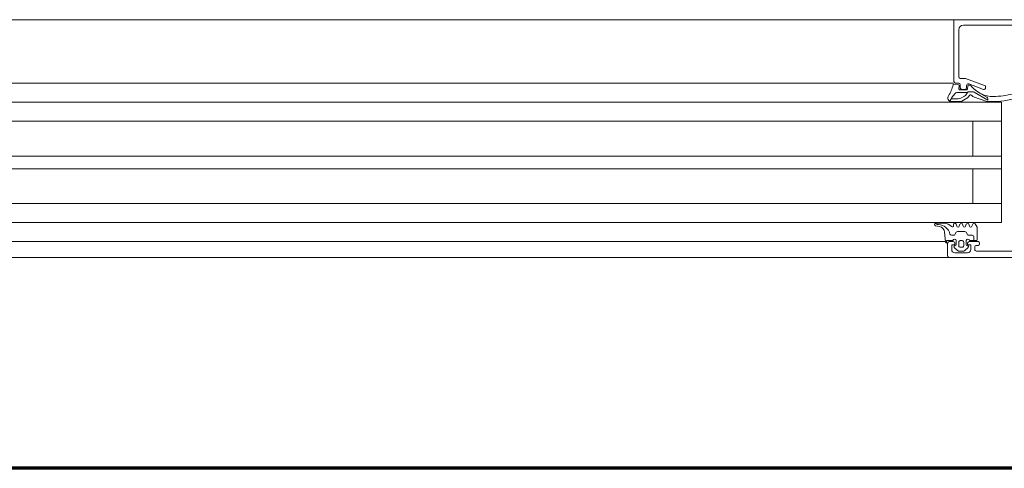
# Model space of a CAD drawing. Header units: centimetres. Extents: x -1253 to 21770, y -8842 to 3590.
# Tile 30 of 120: x 443 to 475, y 1006 to 1020. Entities that reach past the tile are written whole.
import ezdxf

# ---------------------------------------------------------------- set-up
doc = ezdxf.new("R2010")
doc.units = ezdxf.units.CM
doc.linetypes.add('Długa kreska', pattern=[142.875, 95.25, -47.625])
for name, color, linetype, lineweight in [('A-DETL', 90, 'Continuous', 9), ('A-DETL-GENF', 92, 'Continuous', 9), ('A-DOOR', 31, 'Continuous', 13)]:
    doc.layers.add(name, color=color, linetype=linetype, lineweight=lineweight)

# ---------------------------------------------------------------- blocks, each defined once
blk = doc.blocks.new('Schueco_FWS_ADS-75-SimplySmart_inw_Family-02 - FWS SI insert unit 90-2368450-6_piętro IV __13_80 m_ - stan projektowany')
at = {"layer": 'A-DETL-GENF'}
for p, q in [((74.6, 0.9), (-74.6, 0.9)), ((-54.5, 0.4), (7.65, 0.4)), ((-54.5, -0.2), (7.65, -0.2)), ((-54.5, -0.8), (7.65, -0.8)), ((-54.5, -1.9), (7.65, -1.9)), ((-54.5, -2.3), (7.65, -2.3)), ((-54.5, -3.4), (7.65, -3.4)), ((-54.5, -4), (7.65, -4)), ((7.65, -4.6), (-59.08, -4.6)), ((-75.5, -6.6), (75.5, -6.6))]:
    blk.add_line(p, q, dxfattribs=at)
at = {"layer": 'A-DOOR'}
for p, q in [((-58.95, 0.9), (-67.55, 0.9)), ((-61.81, 0.7), (-59.81, 0.7)), ((-59.76, 0.65), (-59.76, 0.57)), ((-59.447, 0.685), (-59.551, 0.581)), ((-59.53, 0.75), (-59.13, 0.75)), ((-59.248, 0.7), (-59.412, 0.7)), ((-59.109, 0.581), (-59.213, 0.685)), ((-58.95, 0.9), (-53.75, 0.9)), ((-58.9, 0.45), (-58.9, 0.85)), ((-59.91, 0.47), (-59.91, 0.45)), ((-59.81, 0.52), (-59.86, 0.52)), ((-59.86, 0.4), (-59.58, 0.4)), ((-59.59, 0.37), (-59.8, 0.37)), ((-59.728, 0.37), (-59.728, 0.25)), ((-59.53, 0.53), (-59.52, 0.53)), ((-59.49, 0.5), (-59.49, 0.37)), ((-59.41, 0.42), (-59.41, 0.53)), ((-59.36, 0.58), (-59.3, 0.58)), ((-59.3, 0.37), (-59.36, 0.37)), ((-59.25, 0.53), (-59.25, 0.42)), ((-59.17, 0.37), (-59.17, 0.5)), ((-59.14, 0.53), (-59.13, 0.53)), ((-59.08, 0.4), (-58.95, 0.4)), ((-58.803, 0.103), (-58.83, 0.41)), ((-58.828, 0.4), (-53.75, 0.4)), ((-59.678, 0.2), (-59.567, 0.2)), ((-59.523, 0.175), (-59.483, 0.105)), ((-59.44, 0.08), (-59.216, 0.08)), ((-59.173, 0.105), (-59.132, 0.175)), ((-59.089, 0.2), (-59.024, 0.2)), ((-59.691, -0.15), (-59.669, -0.09)), ((-59.591, -0.09), (-59.569, -0.15)), ((-59.491, -0.15), (-59.469, -0.09)), ((-59.391, -0.09), (-59.369, -0.15)), ((-59.291, -0.15), (-59.269, -0.09)), ((-59.191, -0.09), (-59.169, -0.15)), ((-59.09, -0.14), (-59.09, -0.1)), ((-58.791, -0.18), (-58.524, -0.18)), ((-58.516, -0.101), (-58.642, -0.076)), ((-58.526, -0.158), (-58.499, -0.172)), ((-53.75, -0.8), (-60.6, -0.8)), ((-53.75, -3.4), (-60.6, -3.4)), ((-59.146, -3.4), (-53.75, -3.4)), ((-59.72, -4.163), (-60.134, -4.021)), ((-59.344, -4.03), (-59.511, -4.121)), ((-59.022, -4.015), (-59.287, -4.015)), ((-59.04, -4.161), (-58.966, -4.031)), ((-59.738, -4.315), (-60.167, -4.063)), ((-60.136, -4.153), (-59.897, -4.297)), ((-59.59, -4.329), (-59.687, -4.329)), ((-59.55, -4.155), (-59.59, -4.21)), ((-59.316, -4.129), (-59.434, -4.193)), ((-59.01, -4.108), (-59.234, -4.108)), ((-60.1, -4.45), (-60.1, -4.482)), ((-60.067, -4.529), (-59.468, -4.747)), ((-59.567, -4.573), (-60.033, -4.403)), ((-59.599, -4.54), (-59.572, -4.54)), ((-59.542, -4.514), (-59.529, -4.411)), ((-59.5, -4.45), (-59.5, -4.526)), ((-59.499, -4.385), (-59.289, -4.385)), ((-59.35, -4.4), (-59.45, -4.4)), ((-59.3, -4.55), (-59.3, -4.45)), ((-59.259, -4.419), (-59.27, -4.509)), ((-59.15, -4.6), (-59.25, -4.6)), ((-59.246, -4.542), (-59.107, -4.569)), ((-59.451, -4.75), (-59.3, -4.75)), ((-59.25, -4.8), (-59.25, -6.28)), ((-59.4, -6.43), (-61.71, -6.43)), ((-59.25, -6.6), (-53.75, -6.6))]:
    blk.add_line(p, q, dxfattribs=at)
at = {"layer": 'A-DOOR', "flags": 128}
for points in [[(-59.53, 0.45), (-59.53, 0.5), (-59.63, 0.5), (-59.63, 0.65)], [(-59.03, 0.65), (-59.03, 0.5), (-59.13, 0.5), (-59.13, 0.45)], [(-59.83, 0.34), (-59.83, -0.06), (-59.765, -0.16)], [(-58.87, 0.45), (-58.87, 0.37), (-59.07, 0.37)], [(-53.75, -4), (-60.6, -4), (-60.6, -0.2), (-53.75, -0.2)], [(-59.7, -0.8), (-59.7, -1.9), (-60.6, -1.9), (-53.75, -1.9)], [(-59.7, -3.4), (-59.7, -2.3), (-60.6, -2.3), (-53.75, -2.3)], [(-59.489, -4.241), (-59.527, -4.303), (-59.191, -4.303)], [(-61.95, -6.48), (-62.05, -6.48), (-62.05, -6.6), (-59.1, -6.6), (-59.1, -4.65)]]:
    blk.add_lwpolyline(points, dxfattribs=at)
at = {"layer": 'A-DOOR'}
for centre, radius, start, end in [((-59.81, 0.65), 0.05, 360, 90), ((-59.53, 0.65), 0.1, 90, 180), ((-59.412, 0.65), 0.05, 90, 135.0277), ((-59.248, 0.65), 0.05, 44.9798, 90), ((-59.13, 0.65), 0.1, 360, 90), ((-58.95, 0.85), 0.05, 360, 90), ((-59.86, 0.47), 0.05, 90, 180), ((-59.86, 0.45), 0.05, 180, 270), ((-59.8, 0.34), 0.03, 90, 180), ((-59.81, 0.57), 0.05, 270, 0), ((-59.54, 0.37), 0.05, 180.0006, 0.0006), ((-59.58, 0.45), 0.05, 270, 360), ((-59.53, 0.56), 0.03, 134.9981, 270.0001), ((-59.52, 0.5), 0.03, 0, 90), ((-59.36, 0.53), 0.05, 89.9979, 180.0021), ((-59.36, 0.42), 0.05, 179.9989, 270.0011), ((-59.3, 0.53), 0.05, 359.9979, 90.0021), ((-59.3, 0.42), 0.05, 269.9989, 0.0011), ((-59.14, 0.5), 0.03, 90, 180), ((-59.12, 0.37), 0.05, 180, 360), ((-59.13, 0.56), 0.03, 270.0055, 44.9966), ((-59.08, 0.45), 0.05, 180, 270), ((-58.95, 0.45), 0.05, 270, 360), ((-58.87, 0.41), 0.04, 0.0006, 89.9999), ((-59.678, 0.25), 0.05, 180, 270), ((-59.567, 0.15), 0.05, 30, 90), ((-59.44, 0.13), 0.05, 210, 270), ((-59.216, 0.13), 0.05, 270, 330), ((-59.089, 0.15), 0.05, 90, 150), ((-59.024, 0.15), 0.05, 12.1266, 90), ((-58.603, 0.244), 0.381, 192.6599, 268.1005), ((-58.604, 0.12), 0.2, 185.0082, 258.9975), ((-59.73, -0.14), 0.04, 209.9997, 345.0005), ((-59.63, -0.1), 0.04, 15.0002, 164.9998), ((-59.53, -0.14), 0.04, 194.9996, 345.0004), ((-59.43, -0.1), 0.04, 15.0002, 164.9998), ((-59.33, -0.14), 0.04, 194.9996, 345.0004), ((-59.23, -0.1), 0.04, 15.0002, 164.9998), ((-59.13, -0.14), 0.04, 194.9997, 0.0002), ((-59.05, -0.1), 0.04, 40.3208, 180), ((-58.791, 0.12), 0.3, 220.3198, 270.0013), ((-58.649, -0.478), 0.343, 68.9463, 84.3989), ((-58.524, -0.14), 0.04, 269.9191, 78.9894), ((-60.267, -7.009), 2.994, 87.8817, 104.2277), ((-60.16, -4.097), 0.08, 70.9899, 87.8894), ((-59.287, -4.135), 0.12, 89.9961, 118.6334), ((-59.026, -4.135), 0.12, 325.949, 88.0077), ((-60.268, -7.009), 2.834, 91.5223, 104.2144), ((-60.322, -4.975), 0.8, 63.6139, 91.5286), ((-60.097, -4.089), 0.075, 159.9851, 238.8937), ((-60.491, -5.282), 1.15, 40.8482, 62.8303), ((-59.687, -4.229), 0.1, 239.6164, 270), ((-59.746, -4.239), 0.08, 26.9556, 70.9899), ((-59.63, -4.18), 0.05, 206.9556, 323.6334), ((-59.584, -4.253), 0.0764, 265.7355, 330.0671), ((-59.453, -4.226), 0.12, 118.6334, 143.6334), ((-59.353, -4.342), 0.17, 118.5366, 143.5366), ((-59.234, -4.278), 0.17, 89.9272, 118.5366), ((-59.191, -4.243), 0.06, 270, 326.6979), ((-57.763, -5.398), 1.777, 136.2734, 140.8645), ((-58.14, -4.734), 0.95, 145.949, 168.5732), ((-59.075, -4.141), 0.04, 314.9639, 330.3746), ((-60.05, -4.45), 0.05, 70, 180), ((-60.05, -4.482), 0.05, 180, 250), ((-59.599, -4.51), 0.03, 220.8482, 270), ((-59.572, -4.51), 0.03, 270, 352.9436), ((-59.55, -4.526), 0.05, 250, 0), ((-59.499, -4.415), 0.03, 90, 172.9436), ((-59.45, -4.45), 0.05, 90, 180), ((-59.35, -4.45), 0.05, 0, 90), ((-59.25, -4.55), 0.05, 180, 270), ((-59.289, -4.415), 0.03, 352.7923, 90), ((-59.24, -4.513), 0.03, 171.882, 259.0059), ((-59.15, -4.65), 0.05, 0, 90), ((-59.1, -4.54), 0.03, 257.6435, 348.5732), ((-59.451, -4.7), 0.05, 250, 270), ((-59.3, -4.8), 0.05, 0, 90), ((-59.4, -6.28), 0.15, 270, 360)]:
    blk.add_arc(centre, radius, start, end, dxfattribs=at)

msp = doc.modelspace()

# ---------------------------------------------------------------- linework, layer by layer
at = {"layer": 'A-DETL', "linetype": 'Długa kreska', "lineweight": 70}
msp.add_line((1235.377, 1005.826), (294.377, 1005.826), dxfattribs=at)

# ---------------------------------------------------------------- block references
at = {"layer": 'A-DOOR', "rotation": 180}
msp.add_blockref('Schueco_FWS_ADS-75-SimplySmart_inw_Family-02 - FWS SI insert unit 90-2368450-6_piętro IV __13_80 m_ - stan projektowany', (413.877, 1013.376), dxfattribs=at)

doc.saveas('drawing.dxf')
